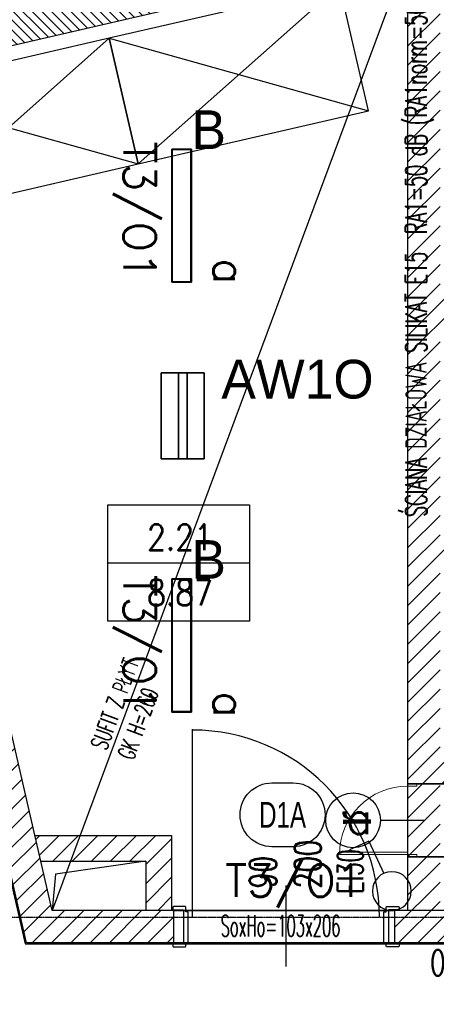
# Model space of a CAD drawing. Header units: millimetres. Extents: x 69081 to 158617, y -37521 to -9534.
# Tile 115 of 256: x 112215 to 112409, y -20404 to -19946. Entities that reach past the tile are written whole.
import ezdxf
from ezdxf.enums import TextEntityAlignment as Align

# ---------------------------------------------------------------- set-up
doc = ezdxf.new("R2010")
doc.units = ezdxf.units.MM
for name, pattern in [('CIĄGłA', [0]), ('DASHED', [0.75, 0.5, -0.25]), ('DO', [0.8, 0.6, -0.1, 0, -0.1]), ('DP', [0.5, 0.3, -0.2])]:
    doc.linetypes.add(name, pattern=pattern)
for name, color, linetype in [('0_oświetlenie', 7, 'Continuous'), ('_A-opisy', 51, 'Continuous'), ('A-----SZ', 8, 'Continuous'), ('A-ARM', 8, 'Continuous'), ('A-OSI', 8, 'DO'), ('A-SCI', 7, 'Continuous'), ('AM DRZIW WEWN', 1, 'Continuous'), ('B-widok-przerywana', 8, 'DASHED'), ('BA_drz', 7, 'Continuous'), ('BA_sym', 7, 'Continuous'), ('E_Oświetlenie - Numer obwodu', 1, 'Continuous'), ('E_Oświetlenie - Opis', 4, 'Continuous'), ('E_Łączniki - Symbol', 3, 'Continuous'), ('F-BIL', 1, 'Continuous'), ('F-BIL-OP', 3, 'Continuous'), ('F-BIL-TA', 1, 'Continuous'), ('JS_p.poż.', 240, 'Continuous'), ('JS_PODCIĄGI', 1, 'DP'), ('JS_SUFIT PODWIESZONY', 40, 'Continuous'), ('porta', 8, 'Continuous'), ('R-----OP', 1, 'Continuous')]:
    doc.layers.add(name, color=color, linetype=linetype)
for name, color, linetype, lineweight in [('_A-stolarka', 72, 'Continuous', 9), ('_A-ściany', 141, 'Continuous', 35), ('A-DRZ-SY', 7, 'Continuous', 25), ('SB_OTWORY DRZWI', 1, 'Continuous', 9)]:
    doc.layers.add(name, color=color, linetype=linetype, lineweight=lineweight)
doc.styles.add('BIKTS', font='bikromsw.shx', dxfattribs={"width": 0.85})
doc.styles.add('Opisowy', font='arial.ttf')
doc.styles.add('ROMANS', font='romans.shx', dxfattribs={"height": 1})
doc.styles.add('SIMPLEX', font='simplex', dxfattribs={"width": 0.85})
doc.styles.add('TableTextStyle', font='txt')

# ---------------------------------------------------------------- blocks, each defined once
blk = doc.blocks.new('osie')
at = {"layer": 'A-OSI'}
blk.add_line((17717.4, -43202.43), (20818.3, -43202.43), dxfattribs=at)
blk = doc.blocks.new('dr1h901')
at = {"color": 0}
blk.add_line((-0.5, 0), (-0.5, 1.005), dxfattribs=at)
at = {"color": 1}
blk.add_line((0, 0.1689), (0, -0.2655), dxfattribs=at)
blk.add_arc((-0.5, 0), 1, 0, 90, dxfattribs=at)
blk = doc.blocks.new('DYBY-BL5')
at = {"layer": 'F-BIL-TA', "color": 1}
blk.add_line((0, 45), (110, 45), dxfattribs=at)
blk.add_lwpolyline([(0, 0), (0, 90), (110, 90), (110, 0)], close=True, dxfattribs=at)
at = {"layer": 'F-BIL-OP', "style": 'SIMPLEX', "width": 0.85}
blk.add_attdef('NR', text='', height=20, dxfattribs=at).set_placement((56, 55), align=Align.CENTER)
at = {"layer": 'F-BIL-OP', "color": 2, "style": 'SIMPLEX', "width": 0.85, "flags": 1}
for tag, p in [('NAZWA', (119, 55)), ('POSADZKA', (119, 12)), ('GRUPA', (119, -27)), ('RODZAJ', (119, -72))]:
    blk.add_attdef(tag, p, '', height=19, dxfattribs=at)
at = {"layer": 'F-BIL-OP', "color": 2, "style": 'SIMPLEX', "width": 0.85}
blk.add_attdef('POW.', text='', height=20, dxfattribs=at).set_placement((56, 12), align=Align.CENTER)
at = {"layer": 'F-BIL-OP', "color": 2, "style": 'SIMPLEX', "width": 0.85, "flags": 1}
blk.add_attdef('POWH.', text='', height=20, dxfattribs=at).set_placement((56, -27), align=Align.CENTER)
blk = doc.blocks.new('rewizje małe')
at = {"layer": '_A-opisy', "color": 40}
blk.add_line((30513.18, -31215.64), (30513.18, -31235.83), dxfattribs=at)
blk.add_line((30513.18, -31215.64), (30513.18, -31235.83), dxfattribs=at)
blk.add_circle((30513.19, -31202.89), 12.75, dxfattribs=at)
at = {"layer": '_A-stolarka'}
for p, q in [((30497.25, -31227.33), (30497.25, -31196.51)), ((30497.25, -31196.51), (30498.31, -31196.51)), ((30497.25, -31228.39), (30497.25, -31196.51)), ((30498.31, -31196.51), (30498.31, -31228.39)), ((30496.19, -31228.39), (30497.25, -31228.39)), ((30496.19, -31232.64), (30496.19, -31228.39)), ((30496.19, -31228.39), (30497.25, -31228.39)), ((30497.25, -31228.39), (30497.25, -31227.33)), ((30497.25, -31228.39), (30497.25, -31232.64)), ((30498.31, -31228.39), (30497.25, -31228.39)), ((30529.12, -31228.39), (30529.12, -31228.39)), ((30529.12, -31228.39), (30529.12, -31232.64)), ((30530.19, -31228.39), (30529.12, -31228.39)), ((30530.19, -31232.64), (30530.19, -31228.39)), ((30497.25, -31232.64), (30496.19, -31232.64)), ((30529.12, -31232.64), (30530.19, -31232.64))]:
    blk.add_line(p, q, dxfattribs=at)
blk.add_arc((30497.25, -31228.39), 31.88, 0, 90, dxfattribs=at)
at = {"layer": '_A-ściany', "linetype": 'Continuous'}
for p, q in [((30496.18, -31228.39), (30496.18, -31252.39)), ((30530.18, -31228.39), (30530.18, -31252.39))]:
    blk.add_line(p, q, dxfattribs=at)
at = {"layer": '_A-ściany', "lineweight": 5}
for p, q in [((30530.18, -31228.39), (30496.18, -31228.39)), ((30530.18, -31252.39), (30496.18, -31252.39))]:
    blk.add_line(p, q, dxfattribs=at)
at = {"layer": 'JS_PODCIĄGI', "color": 4}
for p, q in [((30517.17, -31252.39), (30509.2, -31252.39)), ((30509.2, -31252.39), (30517.17, -31252.39))]:
    blk.add_line(p, q, dxfattribs=at)
at = {"layer": '_A-opisy', "color": 40, "insert": (30483.07, -31194.21), "char_height": 17, "attachment_point": 1, "style": 'Opisowy'}
blk.add_mtext_dynamic_manual_height_columns('\\pxqc;r', width=61.6239, gutter_width=1.06, heights=[0], dxfattribs=at)
blk = doc.blocks.new('symdrz')
blk.add_lwpolyline([(-10, -30, -1), (-10, 30), (10, 30, -1), (10, -30)], format="xyb", close=True)
at = {"style": 'BIKTS', "width": 0.8}
blk.add_attdef('SZERDRZ', text='', height=25, dxfattribs=at).set_placement((77.15, 8.8), align=Align.CENTER)
blk.add_attdef('SYMDRZ', text='', height=25, dxfattribs=at).set_placement((0, 0), align=Align.MIDDLE)
blk.add_attdef('WYSDRZ', text='', height=25, dxfattribs=at).set_placement((77.15, -9.49), align=Align.TOP_CENTER)
blk = doc.blocks.new('A$Ca26416af')
at = {"layer": 'A-SCI', "color": 4}
for p, q in [((0, 0), (0, 15)), ((103, 0), (103, 15))]:
    blk.add_line(p, q, dxfattribs=at)
at = {"layer": 'JS_PODCIĄGI', "lineweight": -3}
for p, q in [((0, 15), (103, 15)), ((103, 0), (0, 0))]:
    blk.add_line(p, q, dxfattribs=at)
at = {"layer": 'AM DRZIW WEWN', "insert": (21.87, 12.86), "char_height": 10, "width": 61.9698, "attachment_point": 1, "style": 'ROMANS'}
blk.add_mtext('{\\W0.5;SoxHo=103x206}', dxfattribs=at)
blk = doc.blocks.new('opis lamp')
at = {"layer": 'E_Oświetlenie - Numer obwodu', "style": 'SIMPLEX'}
blk.add_attdef('OBWÓD', text='', height=15, dxfattribs=at).set_placement((-9.46, -1.18), align=Align.CENTER)
at = {"layer": 'E_Oświetlenie - Opis', "style": 'SIMPLEX'}
blk.add_attdef('OPIS1', (55.72, 42.77), '', height=15, dxfattribs=at)
blk = doc.blocks.new('E_Łącznik jednobiegunowy')
at = {"layer": 'E_Łączniki - Symbol'}
for q in [(3.7, 17.27), (19.6, 28.22)]:
    blk.add_line((10.58, 32.33), q, dxfattribs=at)
blk.add_circle((-0.05, 9.04), 9.04, dxfattribs=at)
at = {"layer": 'E_Oświetlenie - Numer obwodu', "style": 'SIMPLEX'}
blk.add_attdef('OBWÓD', (13.86, 6.42), '', height=15, dxfattribs=at)
at = {"layer": 'E_Oświetlenie - Opis', "style": 'SIMPLEX'}
blk.add_attdef('OPIS1', (11.97, 35.59), '', height=15, dxfattribs=at)
blk.add_attdef('h. montażu', text='', height=15, dxfattribs=at).set_placement((1.49, 23.5), align=Align.RIGHT)

msp = doc.modelspace()

# ---------------------------------------------------------------- hatches: boundary and pattern name
at = {"layer": 'A-----SZ'}
h = msp.add_hatch(dxfattribs=at)
h.set_pattern_fill('ANSI31', color=256, scale=2)
h.set_pattern_definition([(45, (77432.36, 16085.3974), (-4.49012806, 4.49012806), [])])
h.paths.add_polyline_path([(113612.1415, -19261.5941), (113554.1415, -19261.5941), (113554.1415, -19421.5941), (113566.1415, -19421.5941), (113566.1415, -19273.5941), (113612.1415, -19273.5941)])
h.paths.add_polyline_path([(113821.1415, -19261.5941), (113711.1415, -19261.5941), (113711.1415, -19273.5941), (113821.1415, -19273.5941)])
h.paths.add_polyline_path([(113733.1415, -19421.5941), (113195.1415, -19421.5941), (113195.1415, -19436.5941), (113733.1415, -19436.5941)])
h.paths.add_polyline_path([(113558.6415, -19860.5747), (113546.6415, -19860.5736), (113546.6415, -19940.5941), (113486.6415, -19940.5941), (113486.6415, -19952.5941), (113558.6415, -19952.5941)], flags=17)
h.paths.add_polyline_path([(113821.1415, -20081.5941), (113486.6415, -20081.5941), (113486.6415, -19860.5681), (113471.6415, -19860.5668), (113471.6415, -20351.5941), (113486.6415, -20351.5941), (113486.6415, -20096.5941), (113821.1415, -20096.5941)])
h.paths.add_polyline_path([(113471.6415, -20181.5941), (113219.6415, -20181.5941), (113219.6415, -20203.5941), (113231.6415, -20203.5941), (113231.6415, -20193.5941), (113471.6415, -20193.5941)])
h.paths.add_polyline_path([(113471.6415, -20303.5941), (113371.6415, -20303.5941), (113371.6415, -20351.5941), (113383.6415, -20351.5941), (113383.6415, -20315.5941), (113471.6415, -20315.5941)])
h.paths.add_polyline_path([(113231.6415, -20313.5941), (113231.6415, -20302.5941), (113219.6415, -20302.5941), (113219.6415, -20351.5941), (113231.6415, -20351.5941)])
h.paths.add_polyline_path([(113031.1534, -19860.5269), (113016.1534, -19860.5255), (113016.2519, -20109.5941), (112955.2009, -20109.5941), (112955.2009, -20121.5941), (113016.2566, -20121.5941), (113016.2566, -20256.5941), (113031.3102, -20256.5941)])
h.paths.add_polyline_path([(112856.2009, -20109.5941), (112841.2009, -20109.5941), (112841.2009, -19860.5097), (112826.2009, -19860.5097), (112826.2009, -20120.3598), (112826.2009, -20121.5941), (112856.2009, -20121.5941)])
h.paths.add_polyline_path([(112722.6415, -20121.5941), (112727.2009, -20121.5941), (112727.2009, -20109.5941), (112710.6415, -20109.5941), (112710.6415, -20187.5941), (112612.6415, -20187.5941), (112612.6415, -20156.5941), (112612.6415, -20075.5941), (112600.6415, -20075.5941), (112600.6415, -20087.5941), (112600.6415, -20187.5941), (112410.6415, -20187.5941), (112410.6415, -20199.5941), (112445.6415, -20199.5941), (112445.6415, -20289.5941), (112410.6415, -20289.5941), (112410.6415, -19911.9298), (112395.6415, -19915.3929), (112395.6415, -20360.5941), (112410.6415, -20360.5941), (112410.6415, -20301.5941), (112445.6415, -20301.5941), (112445.6415, -20351.5941), (112457.6415, -20351.5941), (112457.6415, -20199.5941), (112600.6415, -20199.5941), (112600.6415, -20204.5941), (112612.6415, -20204.5941), (112612.6415, -20199.5941), (112722.6415, -20199.5941)])
h.paths.add_polyline_path([(112722.6415, -20298.5941), (112710.6415, -20298.5941), (112710.6415, -20303.5941), (112722.6415, -20303.5941)], flags=17)
h.paths.add_polyline_path([(112612.6415, -20303.5941), (112600.6415, -20303.5941), (112600.6415, -20351.5941), (112612.6415, -20351.5941)], flags=17)
h.paths.add_polyline_path([(112501.6415, -20075.5941), (112410.6415, -20075.5941), (112410.6415, -20087.5941), (112501.6415, -20087.5941)], flags=17)
h.paths.add_polyline_path([(113621.1415, -19860.5941), (113633.1415, -19860.5941), (113633.1415, -19860.5814), (113621.1415, -19860.5803)], flags=17)
h.paths.add_polyline_path([(113761.1415, -19860.5941), (113773.1415, -19860.5941), (113761.1415, -19860.593)], flags=17)
h.paths.add_polyline_path([(113773.1415, -19890.5941), (113773.1415, -19902.5941), (113821.1415, -19902.5941), (113821.1415, -19890.5941)], flags=17)
h.paths.add_polyline_path([(113016.2566, -20256.5941), (113016.2566, -20271.5941), (113016.4304, -20271.5941), (113016.4304, -20351.5941), (113031.3478, -20351.5941), (113031.3102, -20256.5941)])
h.paths.add_polyline_path([(112286.6415, -20375.5941), (112286.6415, -20360.5941), (112230.0579, -20360.5941), (112140.8553, -19974.2149), (112126.2397, -19977.5892), (112218.1264, -20375.5941)])
h.paths.add_polyline_path([(112389.6415, -20360.5941), (112389.6415, -20375.5941), (112445.6415, -20375.5941), (112445.6415, -20360.5941)])
h = msp.add_hatch(dxfattribs=at)
h.set_pattern_fill('ANSI31', color=256, angle=270)
h.set_pattern_definition([(315, (133174.0844, 9815.9974), (2.24506402, 2.24506404), [])])
h.paths.add_polyline_path([(112661.1827, -19836.5849), (112661.1827, -19860.5849), (112633.001, -19860.5941), (111981.0985, -20011.0977), (111958.3385, -19912.6955), (111981.7234, -19907.2967), (111999.0845, -19982.3139), (112609.0402, -19841.4946), (112590.1443, -19759.6475), (112613.5292, -19754.2487), (112632.538, -19836.5849)])
h = msp.add_hatch(dxfattribs=at)
h.set_pattern_fill('ANSI31', color=256, scale=2)
h.set_pattern_definition([(45, (84993.559, 15179.69), (-4.4901281, 4.4901281), [])])
h.paths.add_polyline_path([(112273.6415, -20360.5941), (112285.6415, -20360.5941), (112285.6415, -20325.5941), (112221.9775, -20325.5941), (112224.748, -20337.5941), (112273.6415, -20337.5941)])

# ---------------------------------------------------------------- linework, layer by layer
msp.add_lwpolyline([(111556.6836, -18844.1938), (111703.244, -18807.7598), (111981.0586, -20011.1069), (112126.2397, -19977.5892), (112217.3915, -20376.0176), (113845.1415, -20376.0176), (113845.1415, -18660.5941), (113996.1415, -18660.5941), (113996.1415, -20536.5941), (111947.4049, -20536.5941), (111556.4636, -18843.6979)])
at = {"layer": '0_oświetlenie'}
for points in [[(112285.6933, -20068.1926, 0), (112285.6933, -20006.1926, 0)], [(112285.6933, -20006.1926, 0), (112285.6933, -20068.1926, 0)], [(112285.6933, -20006.1926, 0), (112294.8965, -20006.1926, 0)], [(112294.8965, -20006.1926, 0), (112285.6933, -20006.1926, 0)], [(112285.6933, -20006.1926, 0), (112285.6933, -20068.1926, 0)], [(112294.8965, -20006.1926, 0), (112285.6933, -20006.1926, 0)], [(112285.6933, -20068.1926, 0), (112285.6933, -20006.1926, 0)], [(112285.6933, -20006.1926, 0), (112294.8965, -20006.1926, 0)], [(112285.9433, -20006.4426, 0), (112285.9433, -20067.9426, 0)], [(112294.6465, -20006.4426, 0), (112285.9433, -20006.4426, 0)], [(112285.9433, -20067.9426, 0), (112285.9433, -20006.4426, 0)], [(112285.9433, -20006.4426, 0), (112294.6465, -20006.4426, 0)], [(112294.6465, -20067.9426, 0), (112294.6465, -20006.4426, 0)], [(112294.6465, -20006.4426, 0), (112294.6465, -20067.9426, 0)], [(112294.8965, -20006.1926, 0), (112294.8965, -20068.1926, 0)], [(112294.8965, -20068.1926, 0), (112294.8965, -20006.1926, 0)], [(112294.8965, -20068.1926, 0), (112294.8965, -20006.1926, 0)], [(112294.8965, -20006.1926, 0), (112294.8965, -20068.1926, 0)], [(112294.8965, -20068.1926, 0), (112285.6933, -20068.1926, 0)], [(112285.6933, -20068.1926, 0), (112294.8965, -20068.1926, 0)], [(112285.6933, -20068.1926, 0), (112294.8965, -20068.1926, 0)], [(112294.8965, -20068.1926, 0), (112285.6933, -20068.1926, 0)], [(112285.9433, -20067.9426, 0), (112294.6465, -20067.9426, 0)], [(112294.6465, -20067.9426, 0), (112285.9433, -20067.9426, 0)], [(112280.8127, -20110.2961, 0), (112300.8127, -20110.2961, 0)], [(112288.8127, -20110.2961, 0), (112280.8127, -20110.2961, 0)], [(112280.8127, -20150.2961, 0), (112280.8127, -20110.2961, 0)], [(112280.8127, -20110.2961, 0), (112280.8127, -20150.2961, 0)], [(112300.8127, -20110.2961, 0), (112280.8127, -20110.2961, 0)], [(112280.8127, -20110.2961, 0), (112280.8127, -20150.2961, 0)], [(112280.8127, -20150.2961, 0), (112280.8127, -20110.2961, 0)], [(112280.8127, -20110.2961, 0), (112288.8127, -20110.2961, 0)], [(112292.8127, -20110.2961, 0), (112288.8127, -20110.2961, 0)], [(112288.8127, -20150.2961, 0), (112288.8127, -20110.2961, 0)], [(112288.8127, -20110.2961, 0), (112292.8127, -20110.2961, 0)], [(112288.8127, -20110.2961, 0), (112288.8127, -20150.2961, 0)], [(112300.8127, -20110.2961, 0), (112292.8127, -20110.2961, 0)], [(112292.8127, -20110.2961, 0), (112292.8127, -20150.2961, 0)], [(112292.8127, -20150.2961, 0), (112292.8127, -20110.2961, 0)], [(112292.8127, -20110.2961, 0), (112300.8127, -20110.2961, 0)], [(112300.8127, -20110.2961, 0), (112300.8127, -20150.2961, 0)], [(112300.8127, -20150.2961, 0), (112300.8127, -20110.2961, 0)], [(112300.8127, -20150.2961, 0), (112300.8127, -20110.2961, 0)], [(112300.8127, -20110.2961, 0), (112300.8127, -20150.2961, 0)], [(112300.8127, -20150.2961, 0), (112280.8127, -20150.2961, 0)], [(112280.8127, -20150.2961, 0), (112288.8127, -20150.2961, 0)], [(112280.8127, -20150.2961, 0), (112300.8127, -20150.2961, 0)], [(112288.8127, -20150.2961, 0), (112280.8127, -20150.2961, 0)], [(112288.8127, -20150.2961, 0), (112292.8127, -20150.2961, 0)], [(112292.8127, -20150.2961, 0), (112288.8127, -20150.2961, 0)], [(112292.8127, -20150.2961, 0), (112300.8127, -20150.2961, 0)], [(112300.8127, -20150.2961, 0), (112292.8127, -20150.2961, 0)], [(112285.6933, -20268.1926, 0), (112285.6933, -20206.1926, 0)], [(112285.6933, -20206.1926, 0), (112285.6933, -20268.1926, 0)], [(112285.6933, -20206.1926, 0), (112294.8965, -20206.1926, 0)], [(112294.8965, -20206.1926, 0), (112285.6933, -20206.1926, 0)], [(112285.6933, -20206.1926, 0), (112285.6933, -20268.1926, 0)], [(112294.8965, -20206.1926, 0), (112285.6933, -20206.1926, 0)], [(112285.6933, -20268.1926, 0), (112285.6933, -20206.1926, 0)], [(112285.6933, -20206.1926, 0), (112294.8965, -20206.1926, 0)], [(112285.9433, -20206.4426, 0), (112285.9433, -20267.9426, 0)], [(112294.6465, -20206.4426, 0), (112285.9433, -20206.4426, 0)], [(112285.9433, -20267.9426, 0), (112285.9433, -20206.4426, 0)], [(112285.9433, -20206.4426, 0), (112294.6465, -20206.4426, 0)], [(112294.6465, -20267.9426, 0), (112294.6465, -20206.4426, 0)], [(112294.6465, -20206.4426, 0), (112294.6465, -20267.9426, 0)], [(112294.8965, -20206.1926, 0), (112294.8965, -20268.1926, 0)], [(112294.8965, -20268.1926, 0), (112294.8965, -20206.1926, 0)], [(112294.8965, -20268.1926, 0), (112294.8965, -20206.1926, 0)], [(112294.8965, -20206.1926, 0), (112294.8965, -20268.1926, 0)], [(112294.8965, -20268.1926, 0), (112285.6933, -20268.1926, 0)], [(112285.6933, -20268.1926, 0), (112294.8965, -20268.1926, 0)], [(112285.6933, -20268.1926, 0), (112294.8965, -20268.1926, 0)], [(112294.8965, -20268.1926, 0), (112285.6933, -20268.1926, 0)], [(112285.9433, -20267.9426, 0), (112294.6465, -20267.9426, 0)], [(112294.6465, -20267.9426, 0), (112285.9433, -20267.9426, 0)]]:
    msp.add_polyline3d(points, dxfattribs=at)
at = {"layer": 'A-ARM'}
for points in [[(112363.7708, -19929.8856), (112256.5538, -19954.6386), (112270.0508, -20013.1008), (112377.2679, -19988.3478), (112363.7708, -19929.8856), (112270.0508, -20013.1008), (112256.5538, -19954.6386), (112377.2679, -19988.3478)], [(112256.5538, -19954.6386), (112149.3368, -19979.3916), (112162.8338, -20037.8538), (112270.0508, -20013.1008), (112256.5538, -19954.6386), (112162.8338, -20037.8538), (112149.3368, -19979.3916), (112270.0508, -20013.1008)]]:
    msp.add_lwpolyline(points, dxfattribs=at)
at = {"layer": 'A-SCI', "color": 5}
for p, q in [((112395.6415, -20360.1427), (112395.6415, -19915.3929)), ((112395.6415, -20360.5941), (112395.6415, -19915.3929)), ((112218.1264, -20375.5941), (112126.2397, -19977.5892)), ((112230.0579, -20360.5941), (112140.8553, -19974.2149)), ((112445.6415, -20360.5941), (112230.0579, -20360.5941)), ((112445.6415, -20375.5941), (112218.1264, -20375.5941))]:
    msp.add_line(p, q, dxfattribs=at)
at = {"layer": 'A-SCI', "color": 4}
msp.add_lwpolyline([(111958.3385, -19912.6955), (111981.0586, -20011.1069), (112633.001, -19860.5941), (112661.1428, -19860.5941)], dxfattribs=at)
at = {"layer": 'A-SCI', "color": 5}
for points in [[(112221.9775, -20325.5941), (112285.6415, -20325.5941), (112285.6415, -20360.5941)], [(112224.748, -20337.5941), (112273.6415, -20337.5941), (112273.6415, -20360.5941)]]:
    msp.add_lwpolyline(points, dxfattribs=at)
at = {"layer": 'B-widok-przerywana', "color": 4, "linetype": 'CIĄGłA'}
msp.add_lwpolyline([(112224.748, -20337.5941), (112273.6415, -20337.5941), (112231.5062, -20343.6452), (112230.0579, -20360.5941)], close=True, dxfattribs=at)
at = {"layer": 'JS_PODCIĄGI', "lineweight": -3}
for p, q in [((112289.3991, -20360.5941), (112388.3991, -20360.5941)), ((112371.3991, -20360.5941), (112370.3991, -20360.5941)), ((112388.3991, -20375.5941), (112289.3991, -20375.5941))]:
    msp.add_line(p, q, dxfattribs=at)
at = {"layer": 'JS_SUFIT PODWIESZONY'}
msp.add_line((112395.6415, -19915.3929), (112230.0579, -20360.5941), dxfattribs=at)
at = {"layer": 'porta'}
for points in [[(112286.6991, -20375.9941), (112286.6991, -20375.5941), (112286.1991, -20375.5941), (112286.1991, -20377.1941, 0.41421356), (112286.4991, -20377.4941), (112291.8491, -20377.4941, 0.36992408), (112292.1991, -20377.1941), (112292.1991, -20375.9941), (112292.8991, -20375.9941, 0.41421356), (112293.3991, -20375.4941), (112293.3991, -20361.1441), (112292.1991, -20361.1441), (112292.1991, -20358.9941, 0.45993492), (112291.8491, -20358.6941), (112286.4991, -20358.6941, 0.41421356), (112286.1991, -20358.9941), (112286.1991, -20360.5941), (112286.6991, -20360.5941), (112286.6991, -20360.1941), (112291.1991, -20360.1941), (112291.1991, -20375.9941), (112286.6991, -20375.9941), (112286.6991, -20375.5941)], [(112391.0991, -20375.9941), (112391.0991, -20375.5941), (112391.5991, -20375.5941), (112391.5991, -20377.1941, -0.41421356), (112391.2991, -20377.4941), (112385.9491, -20377.4941, -0.36992408), (112385.5991, -20377.1941), (112385.5991, -20375.9941), (112384.8991, -20375.9941, -0.41421356), (112384.3991, -20375.4941), (112384.3991, -20361.1441), (112385.5991, -20361.1441), (112385.5991, -20358.9941, -0.45993492), (112385.9491, -20358.6941), (112391.2991, -20358.6941, -0.41421356), (112391.5991, -20358.9941), (112391.5991, -20360.5941), (112391.0991, -20360.5941), (112391.0991, -20360.1941), (112386.5991, -20360.1941), (112386.5991, -20375.9941), (112391.0991, -20375.9941), (112391.0991, -20375.5941)]]:
    msp.add_lwpolyline(points, format="xyb", dxfattribs=at)

# ---------------------------------------------------------------- block references
at = {"layer": '0_oświetlenie'}
ref = msp.add_blockref('opis lamp', (112291.2552, -20012.6825, 1), dxfattribs=dict(at, rotation=270.0000000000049))
ref.add_attrib('OBWÓD', 'T3/O1', dxfattribs={"layer": 'E_Oświetlenie - Numer obwodu', "height": 15, "rotation": 270, "style": 'SIMPLEX'}).set_placement((112263.2872, -20034.8387, 1), align=Align.CENTER)
ref.add_attrib('OPIS1', 'a', (112305.0714, -20057.0329, 1), dxfattribs={"layer": 'E_Oświetlenie - Opis', "height": 15, "rotation": 270, "style": 'SIMPLEX'})
ref = msp.add_blockref('opis lamp', (112291.2552, -20214.2488, 1), dxfattribs=dict(at, rotation=270.0000000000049))
ref.add_attrib('OBWÓD', 'T3/O1', dxfattribs={"layer": 'E_Oświetlenie - Numer obwodu', "height": 15, "rotation": 270, "style": 'SIMPLEX'}).set_placement((112263.2872, -20236.405, 1), align=Align.CENTER)
ref.add_attrib('OPIS1', 'a', (112305.0714, -20258.5992, 1), dxfattribs={"layer": 'E_Oświetlenie - Opis', "height": 15, "rotation": 270, "style": 'SIMPLEX'})
ref = msp.add_blockref('E_Łącznik jednobiegunowy', (112388.1269, -20360.569, 1), dxfattribs=dict(at, xscale=-1))
ref.add_attrib('OPIS1', 'a', (112366.8531, -20324.9825, 1), dxfattribs={"layer": 'E_Oświetlenie - Opis', "height": 15, "style": 'SIMPLEX'})
ref.add_attrib('OBWÓD', 'T3/O1', dxfattribs={"layer": 'E_Oświetlenie - Numer obwodu', "height": 15, "style": 'SIMPLEX'}).set_placement((112374.8427, -20354.1458, 1), align=Align.RIGHT)
at = {"layer": 'A-DRZ-SY', "color": 4, "rotation": 90}
msp.add_blockref('rewizje małe', (81167.2521, -50831.778), dxfattribs=at)
at = {"layer": 'A-SCI', "color": 4}
msp.add_blockref('osie', (94084.5456, 22838.835), dxfattribs=at)
at = {"layer": 'AM DRZIW WEWN'}
ref = msp.add_blockref('symdrz', (112337.3055, -20316.0273), dxfattribs=dict(at, xscale=0.4950000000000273, yscale=0.4950000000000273, zscale=0.4950000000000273))
ref.add_attrib('Symdrz', 'D1A', dxfattribs={"layer": 'BA_sym', "height": 12, "style": 'BIKTS', "width": 0.7}).set_placement((112337.3055, -20316.0273), align=Align.MIDDLE_CENTER)
at = {"layer": 'BA_drz', "xscale": -87, "yscale": -87, "zscale": -87, "rotation": 180}
msp.add_blockref('dr1h901', (112338.8991, -20363.5941), dxfattribs=at)
at = {"layer": 'F-BIL', "xscale": 0.6, "yscale": 0.6, "zscale": 0.6}
msp.add_blockref('DYBY-BL5', (112255.8991, -20225.84), dxfattribs=at).add_auto_attribs({'NR': '2.21', 'POW.': '8.87'})
at = {"layer": 'SB_OTWORY DRZWI'}
msp.add_blockref('A$Ca26416af', (112286.6415, -20375.5941), dxfattribs=at)

# ---------------------------------------------------------------- texts
at = {"layer": '0_oświetlenie', "style": 'TableTextStyle'}
for s, p in [('B', (112294.8942, -20006.1928)), ('AW1O', (112308.8128, -20122.2972)), ('B', (112294.8942, -20206.1928))]:
    msp.add_text(s, height=18, dxfattribs=at).set_placement(p)
at = {"layer": 'JS_p.poż.', "ltscale": 0.02, "insert": (112362.8326, -20352.7565), "char_height": 12, "width": 260.223155, "attachment_point": 1, "rotation": 90, "style": 'ROMANS'}
msp.add_mtext('{\\W0.6;EI30}', dxfattribs=at)
at = {"layer": 'JS_p.poż.', "insert": (112406.1934, -20378.9089), "char_height": 12, "width": 287.721291, "attachment_point": 1, "style": 'ROMANS'}
msp.add_mtext('{\\W0.6;OBUDOWA POZIOMYCH DRÓG EWAKUACYNYCH  EI30}', dxfattribs=at).dxf.unprotected_set("ltscale", 0)
at = {"layer": 'JS_SUFIT PODWIESZONY', "insert": (112247.8156, -20283.5764), "char_height": 8, "width": 59.10685, "attachment_point": 1, "rotation": 69.562272, "style": 'ROMANS'}
msp.add_mtext('{\\W0.6;SUFIT Z PŁYT\\PGK H=260}', dxfattribs=at)
at = {"layer": 'R-----OP', "rotation": 90, "style": 'ROMANS'}
for s, insert, char_height, width, attachment_point in [('{\\W0.6;ŚCIANA DZIAŁOWA SILIKAT E15  RA1=50 dB (RA1norm=50 dB)}', (112394.4687, -19920.519), 10, 360.981739, 3), ('\\pxql;{\\W0.7;90\\P200}', (112355.296, -20007.4615), 12.5, 342.829506, 9)]:
    msp.add_mtext(s, dxfattribs=dict(at, insert=insert, char_height=char_height, width=width, attachment_point=attachment_point))

doc.saveas('drawing.dxf')
